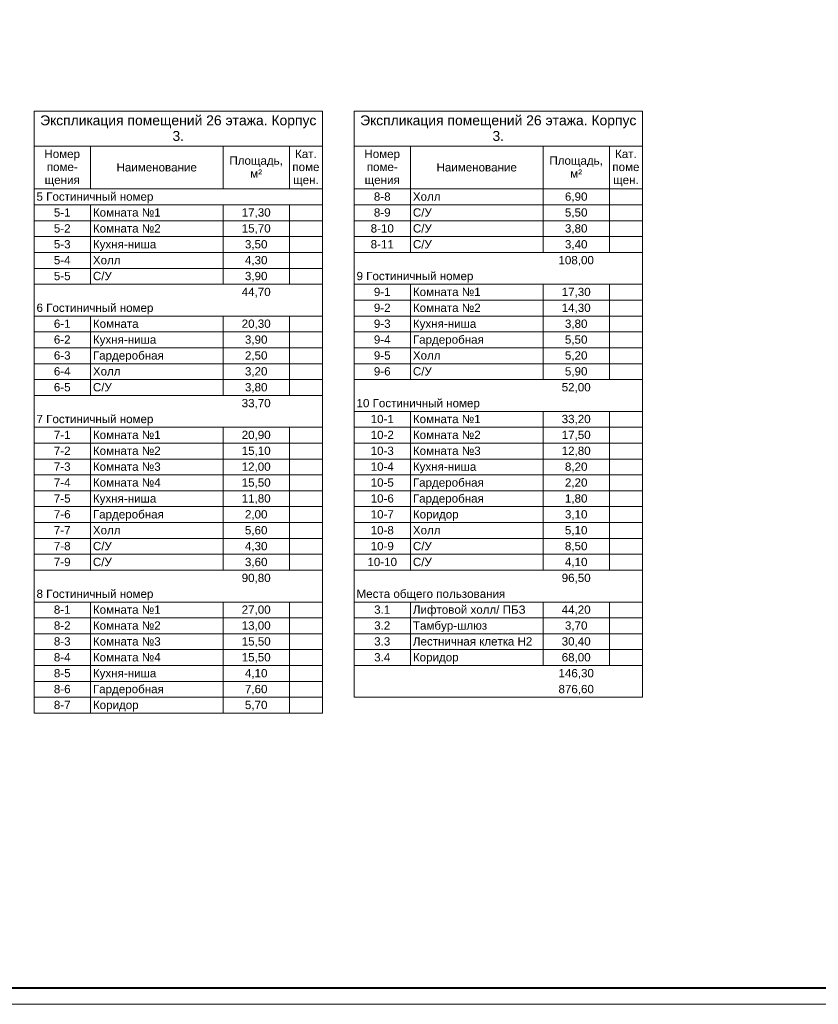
# Model space of a CAD drawing. Header units: millimetres. Extents: x -195178 to 1761886, y 140622 to 301105.
# Tile 119 of 131: x 1438498 to 1462586, y 182305 to 212005. Entities that reach past the tile are written whole.
import ezdxf

# ---------------------------------------------------------------- set-up
doc = ezdxf.new("R2010")
doc.units = ezdxf.units.MM
doc.layers.add('A-010-M_LINE-T', color=7, linetype='Continuous', lineweight=18)
doc.layers.add('Z-000-P_SCHED', color=7, linetype='Continuous', lineweight=20)
doc.layers.add('формат', color=250, linetype='Continuous')
doc.styles.add('Arial', font='arial.ttf', dxfattribs={"width": 0.9, "height": 700})
doc.styles.add('Arial_4', font='arial.ttf', dxfattribs={"height": 3})
doc.styles.add('Arial_5', font='arial.ttf', dxfattribs={"height": 2.5})

# ---------------------------------------------------------------- blocks, each defined once
blk = doc.blocks.new('*U57')
at = {"color": 0, "lineweight": 0}
blk.add_lwpolyline([(-841, 0), (0, 0), (0, 594), (-841, 594)], close=True, dxfattribs=at)
at = {"lineweight": 40}
blk.add_lwpolyline([(-821, 5), (-5, 5), (-5, 589), (-821, 589)], close=True, dxfattribs=at)
at = {"style": 'Arial', "width": 0.9, "flags": 8}
blk.add_attdef('FORMAT', (-36.87, 1.26), '', height=2.8, dxfattribs=at)

msp = doc.modelspace()

# ---------------------------------------------------------------- linework, layer by layer
at = {"layer": 'A-010-M_LINE-T'}
for p, q in [((1438931, 209245), (1438931, 208187)), ((1447631, 209245), (1438931, 209245)), ((1447631, 208187), (1447631, 209245)), ((1448583, 209245), (1448583, 208187)), ((1457283, 209245), (1448583, 209245)), ((1457283, 208187), (1457283, 209245)), ((1438931, 208187), (1438931, 191086)), ((1438931, 208187), (1447631, 208187)), ((1440631, 208187), (1440631, 206899)), ((1444631, 208187), (1444631, 206899)), ((1446631, 208187), (1446631, 206899)), ((1447631, 208187), (1447631, 191086)), ((1448583, 208187), (1448583, 191565)), ((1448583, 208187), (1457283, 208187)), ((1450283, 208187), (1450283, 206899)), ((1454283, 208187), (1454283, 206899)), ((1456283, 208187), (1456283, 206899)), ((1457283, 208187), (1457283, 191565)), ((1440631, 206899), (1438931, 206899)), ((1444631, 206899), (1440631, 206899)), ((1446631, 206899), (1444631, 206899)), ((1447631, 206899), (1446631, 206899)), ((1450283, 206899), (1448583, 206899)), ((1454283, 206899), (1450283, 206899)), ((1450283, 206899), (1450283, 206420)), ((1456283, 206899), (1454283, 206899)), ((1454283, 206899), (1454283, 206420)), ((1457283, 206899), (1456283, 206899)), ((1456283, 206899), (1456283, 206420)), ((1440631, 206420), (1438931, 206420)), ((1444631, 206420), (1440631, 206420)), ((1440631, 206420), (1440631, 205941)), ((1446631, 206420), (1444631, 206420)), ((1444631, 206420), (1444631, 205941)), ((1447631, 206420), (1446631, 206420)), ((1446631, 206420), (1446631, 205941)), ((1450283, 206420), (1448583, 206420)), ((1454283, 206420), (1450283, 206420)), ((1450283, 206420), (1450283, 205941)), ((1456283, 206420), (1454283, 206420)), ((1454283, 206420), (1454283, 205941)), ((1457283, 206420), (1456283, 206420)), ((1456283, 206420), (1456283, 205941)), ((1440631, 205941), (1438931, 205941)), ((1444631, 205941), (1440631, 205941)), ((1440631, 205941), (1440631, 205462)), ((1446631, 205941), (1444631, 205941)), ((1444631, 205941), (1444631, 205462)), ((1447631, 205941), (1446631, 205941)), ((1446631, 205941), (1446631, 205462)), ((1450283, 205941), (1448583, 205941)), ((1454283, 205941), (1450283, 205941)), ((1450283, 205941), (1450283, 205462)), ((1456283, 205941), (1454283, 205941)), ((1454283, 205941), (1454283, 205462)), ((1457283, 205941), (1456283, 205941)), ((1456283, 205941), (1456283, 205462)), ((1440631, 205462), (1438931, 205462)), ((1444631, 205462), (1440631, 205462)), ((1440631, 205462), (1440631, 204982)), ((1446631, 205462), (1444631, 205462)), ((1444631, 205462), (1444631, 204982)), ((1447631, 205462), (1446631, 205462)), ((1446631, 205462), (1446631, 204982)), ((1450283, 205462), (1448583, 205462)), ((1454283, 205462), (1450283, 205462)), ((1450283, 205462), (1450283, 204982)), ((1456283, 205462), (1454283, 205462)), ((1454283, 205462), (1454283, 204982)), ((1457283, 205462), (1456283, 205462)), ((1456283, 205462), (1456283, 204982)), ((1440631, 204982), (1438931, 204982)), ((1444631, 204982), (1440631, 204982)), ((1440631, 204982), (1440631, 204503)), ((1446631, 204982), (1444631, 204982)), ((1444631, 204982), (1444631, 204503)), ((1447631, 204982), (1446631, 204982)), ((1446631, 204982), (1446631, 204503)), ((1450283, 204982), (1448583, 204982)), ((1454283, 204982), (1450283, 204982)), ((1456283, 204982), (1454283, 204982)), ((1457283, 204982), (1456283, 204982)), ((1440631, 204503), (1438931, 204503)), ((1444631, 204503), (1440631, 204503)), ((1440631, 204503), (1440631, 204024)), ((1446631, 204503), (1444631, 204503)), ((1444631, 204503), (1444631, 204024)), ((1447631, 204503), (1446631, 204503)), ((1446631, 204503), (1446631, 204024)), ((1440631, 204024), (1438931, 204024)), ((1444631, 204024), (1440631, 204024)), ((1446631, 204024), (1444631, 204024)), ((1447631, 204024), (1446631, 204024)), ((1450283, 204024), (1448583, 204024)), ((1454283, 204024), (1450283, 204024)), ((1450283, 204024), (1450283, 203545)), ((1456283, 204024), (1454283, 204024)), ((1454283, 204024), (1454283, 203545)), ((1457283, 204024), (1456283, 204024)), ((1456283, 204024), (1456283, 203545)), ((1450283, 203545), (1448583, 203545)), ((1454283, 203545), (1450283, 203545)), ((1450283, 203545), (1450283, 203066)), ((1456283, 203545), (1454283, 203545)), ((1454283, 203545), (1454283, 203066)), ((1457283, 203545), (1456283, 203545)), ((1456283, 203545), (1456283, 203066)), ((1440631, 203066), (1438931, 203066)), ((1444631, 203066), (1440631, 203066)), ((1440631, 203066), (1440631, 202587)), ((1446631, 203066), (1444631, 203066)), ((1444631, 203066), (1444631, 202587)), ((1447631, 203066), (1446631, 203066)), ((1446631, 203066), (1446631, 202587)), ((1450283, 203066), (1448583, 203066)), ((1454283, 203066), (1450283, 203066)), ((1450283, 203066), (1450283, 202587)), ((1456283, 203066), (1454283, 203066)), ((1454283, 203066), (1454283, 202587)), ((1457283, 203066), (1456283, 203066)), ((1456283, 203066), (1456283, 202587)), ((1440631, 202587), (1438931, 202587)), ((1444631, 202587), (1440631, 202587)), ((1440631, 202587), (1440631, 202107)), ((1446631, 202587), (1444631, 202587)), ((1444631, 202587), (1444631, 202107)), ((1447631, 202587), (1446631, 202587)), ((1446631, 202587), (1446631, 202107)), ((1450283, 202587), (1448583, 202587)), ((1454283, 202587), (1450283, 202587)), ((1450283, 202587), (1450283, 202107)), ((1456283, 202587), (1454283, 202587)), ((1454283, 202587), (1454283, 202107)), ((1457283, 202587), (1456283, 202587)), ((1456283, 202587), (1456283, 202107)), ((1440631, 202107), (1438931, 202107)), ((1444631, 202107), (1440631, 202107)), ((1440631, 202107), (1440631, 201628)), ((1446631, 202107), (1444631, 202107)), ((1444631, 202107), (1444631, 201628)), ((1447631, 202107), (1446631, 202107)), ((1446631, 202107), (1446631, 201628)), ((1450283, 202107), (1448583, 202107)), ((1454283, 202107), (1450283, 202107)), ((1450283, 202107), (1450283, 201628)), ((1456283, 202107), (1454283, 202107)), ((1454283, 202107), (1454283, 201628)), ((1457283, 202107), (1456283, 202107)), ((1456283, 202107), (1456283, 201628)), ((1440631, 201628), (1438931, 201628)), ((1444631, 201628), (1440631, 201628)), ((1440631, 201628), (1440631, 201149)), ((1446631, 201628), (1444631, 201628)), ((1444631, 201628), (1444631, 201149)), ((1447631, 201628), (1446631, 201628)), ((1446631, 201628), (1446631, 201149)), ((1450283, 201628), (1448583, 201628)), ((1454283, 201628), (1450283, 201628)), ((1450283, 201628), (1450283, 201149)), ((1456283, 201628), (1454283, 201628)), ((1454283, 201628), (1454283, 201149)), ((1457283, 201628), (1456283, 201628)), ((1456283, 201628), (1456283, 201149)), ((1440631, 201149), (1438931, 201149)), ((1444631, 201149), (1440631, 201149)), ((1440631, 201149), (1440631, 200670)), ((1446631, 201149), (1444631, 201149)), ((1444631, 201149), (1444631, 200670)), ((1447631, 201149), (1446631, 201149)), ((1446631, 201149), (1446631, 200670)), ((1450283, 201149), (1448583, 201149)), ((1454283, 201149), (1450283, 201149)), ((1456283, 201149), (1454283, 201149)), ((1457283, 201149), (1456283, 201149)), ((1440631, 200670), (1438931, 200670)), ((1444631, 200670), (1440631, 200670)), ((1446631, 200670), (1444631, 200670)), ((1447631, 200670), (1446631, 200670)), ((1450283, 200191), (1448583, 200191)), ((1454283, 200191), (1450283, 200191)), ((1450283, 200191), (1450283, 199711)), ((1456283, 200191), (1454283, 200191)), ((1454283, 200191), (1454283, 199711)), ((1457283, 200191), (1456283, 200191)), ((1456283, 200191), (1456283, 199711)), ((1440631, 199711), (1438931, 199711)), ((1444631, 199711), (1440631, 199711)), ((1440631, 199711), (1440631, 199232)), ((1446631, 199711), (1444631, 199711)), ((1444631, 199711), (1444631, 199232)), ((1447631, 199711), (1446631, 199711)), ((1446631, 199711), (1446631, 199232)), ((1450283, 199711), (1448583, 199711)), ((1454283, 199711), (1450283, 199711)), ((1450283, 199711), (1450283, 199232)), ((1456283, 199711), (1454283, 199711)), ((1454283, 199711), (1454283, 199232)), ((1457283, 199711), (1456283, 199711)), ((1456283, 199711), (1456283, 199232)), ((1440631, 199232), (1438931, 199232)), ((1444631, 199232), (1440631, 199232)), ((1440631, 199232), (1440631, 198753)), ((1446631, 199232), (1444631, 199232)), ((1444631, 199232), (1444631, 198753)), ((1447631, 199232), (1446631, 199232)), ((1446631, 199232), (1446631, 198753)), ((1450283, 199232), (1448583, 199232)), ((1454283, 199232), (1450283, 199232)), ((1450283, 199232), (1450283, 198753)), ((1456283, 199232), (1454283, 199232)), ((1454283, 199232), (1454283, 198753)), ((1457283, 199232), (1456283, 199232)), ((1456283, 199232), (1456283, 198753)), ((1440631, 198753), (1438931, 198753)), ((1444631, 198753), (1440631, 198753)), ((1440631, 198753), (1440631, 198274)), ((1446631, 198753), (1444631, 198753)), ((1444631, 198753), (1444631, 198274)), ((1447631, 198753), (1446631, 198753)), ((1446631, 198753), (1446631, 198274)), ((1450283, 198753), (1448583, 198753)), ((1454283, 198753), (1450283, 198753)), ((1450283, 198753), (1450283, 198274)), ((1456283, 198753), (1454283, 198753)), ((1454283, 198753), (1454283, 198274)), ((1457283, 198753), (1456283, 198753)), ((1456283, 198753), (1456283, 198274)), ((1440631, 198274), (1438931, 198274)), ((1444631, 198274), (1440631, 198274)), ((1440631, 198274), (1440631, 197795)), ((1446631, 198274), (1444631, 198274)), ((1444631, 198274), (1444631, 197795)), ((1447631, 198274), (1446631, 198274)), ((1446631, 198274), (1446631, 197795)), ((1450283, 198274), (1448583, 198274)), ((1454283, 198274), (1450283, 198274)), ((1450283, 198274), (1450283, 197795)), ((1456283, 198274), (1454283, 198274)), ((1454283, 198274), (1454283, 197795)), ((1457283, 198274), (1456283, 198274)), ((1456283, 198274), (1456283, 197795)), ((1440631, 197795), (1438931, 197795)), ((1444631, 197795), (1440631, 197795)), ((1440631, 197795), (1440631, 197316)), ((1446631, 197795), (1444631, 197795)), ((1444631, 197795), (1444631, 197316)), ((1447631, 197795), (1446631, 197795)), ((1446631, 197795), (1446631, 197316)), ((1450283, 197795), (1448583, 197795)), ((1454283, 197795), (1450283, 197795)), ((1450283, 197795), (1450283, 197316)), ((1456283, 197795), (1454283, 197795)), ((1454283, 197795), (1454283, 197316)), ((1457283, 197795), (1456283, 197795)), ((1456283, 197795), (1456283, 197316)), ((1440631, 197316), (1438931, 197316)), ((1444631, 197316), (1440631, 197316)), ((1440631, 197316), (1440631, 196836)), ((1446631, 197316), (1444631, 197316)), ((1444631, 197316), (1444631, 196836)), ((1447631, 197316), (1446631, 197316)), ((1446631, 197316), (1446631, 196836)), ((1450283, 197316), (1448583, 197316)), ((1454283, 197316), (1450283, 197316)), ((1450283, 197316), (1450283, 196836)), ((1456283, 197316), (1454283, 197316)), ((1454283, 197316), (1454283, 196836)), ((1457283, 197316), (1456283, 197316)), ((1456283, 197316), (1456283, 196836)), ((1440631, 196836), (1438931, 196836)), ((1444631, 196836), (1440631, 196836)), ((1440631, 196836), (1440631, 196357)), ((1446631, 196836), (1444631, 196836)), ((1444631, 196836), (1444631, 196357)), ((1447631, 196836), (1446631, 196836)), ((1446631, 196836), (1446631, 196357)), ((1450283, 196836), (1448583, 196836)), ((1454283, 196836), (1450283, 196836)), ((1450283, 196836), (1450283, 196357)), ((1456283, 196836), (1454283, 196836)), ((1454283, 196836), (1454283, 196357)), ((1457283, 196836), (1456283, 196836)), ((1456283, 196836), (1456283, 196357)), ((1440631, 196357), (1438931, 196357)), ((1444631, 196357), (1440631, 196357)), ((1440631, 196357), (1440631, 195878)), ((1446631, 196357), (1444631, 196357)), ((1444631, 196357), (1444631, 195878)), ((1447631, 196357), (1446631, 196357)), ((1446631, 196357), (1446631, 195878)), ((1450283, 196357), (1448583, 196357)), ((1454283, 196357), (1450283, 196357)), ((1450283, 196357), (1450283, 195878)), ((1456283, 196357), (1454283, 196357)), ((1454283, 196357), (1454283, 195878)), ((1457283, 196357), (1456283, 196357)), ((1456283, 196357), (1456283, 195878)), ((1440631, 195878), (1438931, 195878)), ((1444631, 195878), (1440631, 195878)), ((1440631, 195878), (1440631, 195399)), ((1446631, 195878), (1444631, 195878)), ((1444631, 195878), (1444631, 195399)), ((1447631, 195878), (1446631, 195878)), ((1446631, 195878), (1446631, 195399)), ((1450283, 195878), (1448583, 195878)), ((1454283, 195878), (1450283, 195878)), ((1450283, 195878), (1450283, 195399)), ((1456283, 195878), (1454283, 195878)), ((1454283, 195878), (1454283, 195399)), ((1457283, 195878), (1456283, 195878)), ((1456283, 195878), (1456283, 195399)), ((1440631, 195399), (1438931, 195399)), ((1444631, 195399), (1440631, 195399)), ((1446631, 195399), (1444631, 195399)), ((1447631, 195399), (1446631, 195399)), ((1450283, 195399), (1448583, 195399)), ((1454283, 195399), (1450283, 195399)), ((1456283, 195399), (1454283, 195399)), ((1457283, 195399), (1456283, 195399)), ((1440631, 194440), (1438931, 194440)), ((1444631, 194440), (1440631, 194440)), ((1440631, 194440), (1440631, 193961)), ((1446631, 194440), (1444631, 194440)), ((1444631, 194440), (1444631, 193961)), ((1447631, 194440), (1446631, 194440)), ((1446631, 194440), (1446631, 193961)), ((1450283, 194440), (1448583, 194440)), ((1454283, 194440), (1450283, 194440)), ((1450283, 194440), (1450283, 193961)), ((1456283, 194440), (1454283, 194440)), ((1454283, 194440), (1454283, 193961)), ((1457283, 194440), (1456283, 194440)), ((1456283, 194440), (1456283, 193961)), ((1440631, 193961), (1438931, 193961)), ((1444631, 193961), (1440631, 193961)), ((1440631, 193961), (1440631, 193482)), ((1446631, 193961), (1444631, 193961)), ((1444631, 193961), (1444631, 193482)), ((1447631, 193961), (1446631, 193961)), ((1446631, 193961), (1446631, 193482)), ((1450283, 193961), (1448583, 193961)), ((1454283, 193961), (1450283, 193961)), ((1450283, 193961), (1450283, 193482)), ((1456283, 193961), (1454283, 193961)), ((1454283, 193961), (1454283, 193482)), ((1457283, 193961), (1456283, 193961)), ((1456283, 193961), (1456283, 193482)), ((1440631, 193482), (1438931, 193482)), ((1444631, 193482), (1440631, 193482)), ((1440631, 193482), (1440631, 193003)), ((1446631, 193482), (1444631, 193482)), ((1444631, 193482), (1444631, 193003)), ((1447631, 193482), (1446631, 193482)), ((1446631, 193482), (1446631, 193003)), ((1450283, 193482), (1448583, 193482)), ((1454283, 193482), (1450283, 193482)), ((1450283, 193482), (1450283, 193003)), ((1456283, 193482), (1454283, 193482)), ((1454283, 193482), (1454283, 193003)), ((1457283, 193482), (1456283, 193482)), ((1456283, 193482), (1456283, 193003)), ((1440631, 193003), (1438931, 193003)), ((1444631, 193003), (1440631, 193003)), ((1440631, 193003), (1440631, 192524)), ((1446631, 193003), (1444631, 193003)), ((1444631, 193003), (1444631, 192524)), ((1447631, 193003), (1446631, 193003)), ((1446631, 193003), (1446631, 192524)), ((1450283, 193003), (1448583, 193003)), ((1454283, 193003), (1450283, 193003)), ((1450283, 193003), (1450283, 192524)), ((1456283, 193003), (1454283, 193003)), ((1454283, 193003), (1454283, 192524)), ((1457283, 193003), (1456283, 193003)), ((1456283, 193003), (1456283, 192524)), ((1440631, 192524), (1438931, 192524)), ((1444631, 192524), (1440631, 192524)), ((1440631, 192524), (1440631, 192045)), ((1446631, 192524), (1444631, 192524)), ((1444631, 192524), (1444631, 192045)), ((1447631, 192524), (1446631, 192524)), ((1446631, 192524), (1446631, 192045)), ((1450283, 192524), (1448583, 192524)), ((1454283, 192524), (1450283, 192524)), ((1456283, 192524), (1454283, 192524)), ((1457283, 192524), (1456283, 192524)), ((1440631, 192045), (1438931, 192045)), ((1444631, 192045), (1440631, 192045)), ((1440631, 192045), (1440631, 191565)), ((1446631, 192045), (1444631, 192045)), ((1444631, 192045), (1444631, 191565)), ((1447631, 192045), (1446631, 192045)), ((1446631, 192045), (1446631, 191565)), ((1440631, 191565), (1438931, 191565)), ((1444631, 191565), (1440631, 191565)), ((1440631, 191565), (1440631, 191086)), ((1446631, 191565), (1444631, 191565)), ((1444631, 191565), (1444631, 191086)), ((1447631, 191565), (1446631, 191565)), ((1446631, 191565), (1446631, 191086)), ((1457283, 191565), (1448583, 191565)), ((1447631, 191086), (1438931, 191086))]:
    msp.add_line(p, q, dxfattribs=at)

# ---------------------------------------------------------------- block references
at = {"layer": 'формат', "xscale": 100, "yscale": 100, "zscale": 100}
msp.add_blockref('*U57', (1503402, 182305), dxfattribs=at)

# ---------------------------------------------------------------- texts
at = {"layer": 'Z-000-P_SCHED', "line_spacing_factor": 0.941778}
for s, insert, char_height, width, attachment_point, style in [('Экспликация помещений 26 этажа. Корпус\\P3.', (1443281, 209119), 300, 9945.56, 2, 'Arial_4'), ('Экспликация помещений 26 этажа. Корпус\\P3.', (1452933, 209119), 300, 9945.56, 2, 'Arial_4'), ('Номер\\Pпоме-\\Pщения', (1439781, 208081), 250, 1285.52, 2, 'Arial_5'), ('Кат.\\Pпоме\\Pщен.', (1447131, 208081), 250, 979.44, 2, 'Arial_5'), ('Номер\\Pпоме-\\Pщения', (1449433, 208081), 250, 1285.52, 2, 'Arial_5'), ('Кат.\\Pпоме\\Pщен.', (1456783, 208081), 250, 979.44, 2, 'Arial_5'), ('Наименование', (1442631, 207677), 250, 2895.47, 2, 'Arial_5'), ('Площадь,\\Pм\\fArial|b0|i0|c238|p34|;²', (1445631, 207879), 250, 1925.21, 2, 'Arial_5'), ('Наименование', (1452283, 207677), 250, 2895.47, 2, 'Arial_5'), ('Площадь,\\Pм\\fArial|b0|i0|c238|p34|;²', (1455283, 207879), 250, 1925.21, 2, 'Arial_5'), ('5 Гостиничный номер', (1439006, 206794), 250, 4211.6, 1, 'Arial_5'), ('8-8', (1449433, 206794), 250, 602.97, 2, 'Arial_5'), ('Холл', (1450358, 206794), 250, 994.74, 1, 'Arial_5'), ('6,90', (1455283, 206794), 250, 814.16, 2, 'Arial_5'), ('5-1', (1439781, 206315), 250, 602.97, 2, 'Arial_5'), ('Комната №1', (1440706, 206315), 250, 2442.48, 1, 'Arial_5'), ('17,30', (1445631, 206315), 250, 1046.78, 2, 'Arial_5'), ('8-9', (1449433, 206315), 250, 602.97, 2, 'Arial_5'), ('С/У', (1450358, 206315), 250, 679.49, 1, 'Arial_5'), ('5,50', (1455283, 206315), 250, 814.16, 2, 'Arial_5'), ('5-2', (1439781, 205835), 250, 602.97, 2, 'Arial_5'), ('Комната №2', (1440706, 205835), 250, 2442.48, 1, 'Arial_5'), ('15,70', (1445631, 205835), 250, 1046.78, 2, 'Arial_5'), ('8-10', (1449433, 205835), 250, 835.59, 2, 'Arial_5'), ('С/У', (1450358, 205835), 250, 679.49, 1, 'Arial_5'), ('3,80', (1455283, 205835), 250, 814.16, 2, 'Arial_5'), ('5-3', (1439781, 205356), 250, 602.97, 2, 'Arial_5'), ('Кухня-ниша', (1440706, 205356), 250, 2271.08, 1, 'Arial_5'), ('3,50', (1445631, 205356), 250, 814.16, 2, 'Arial_5'), ('8-11', (1449433, 205356), 250, 835.59, 2, 'Arial_5'), ('С/У', (1450358, 205356), 250, 679.49, 1, 'Arial_5'), ('3,40', (1455283, 205356), 250, 814.16, 2, 'Arial_5'), ('5-4', (1439781, 204877), 250, 602.97, 2, 'Arial_5'), ('Холл', (1440706, 204877), 250, 994.74, 1, 'Arial_5'), ('4,30', (1445631, 204877), 250, 814.16, 2, 'Arial_5'), ('108,00', (1455283, 204877), 250, 1279.39, 2, 'Arial_5'), ('5-5', (1439781, 204398), 250, 602.97, 2, 'Arial_5'), ('С/У', (1440706, 204398), 250, 679.49, 1, 'Arial_5'), ('3,90', (1445631, 204398), 250, 814.16, 2, 'Arial_5'), ('9 Гостиничный номер', (1448658, 204398), 250, 4211.6, 1, 'Arial_5'), ('44,70', (1445631, 203919), 250, 1046.78, 2, 'Arial_5'), ('9-1', (1449433, 203919), 250, 602.97, 2, 'Arial_5'), ('Комната №1', (1450358, 203919), 250, 2442.48, 1, 'Arial_5'), ('17,30', (1455283, 203919), 250, 1046.78, 2, 'Arial_5'), ('6 Гостиничный номер', (1439006, 203440), 250, 4211.6, 1, 'Arial_5'), ('9-2', (1449433, 203440), 250, 602.97, 2, 'Arial_5'), ('Комната №2', (1450358, 203440), 250, 2442.48, 1, 'Arial_5'), ('14,30', (1455283, 203440), 250, 1046.78, 2, 'Arial_5'), ('6-1', (1439781, 202960), 250, 602.97, 2, 'Arial_5'), ('Комната', (1440706, 202960), 250, 1646.69, 1, 'Arial_5'), ('20,30', (1445631, 202960), 250, 1046.78, 2, 'Arial_5'), ('9-3', (1449433, 202960), 250, 602.97, 2, 'Arial_5'), ('Кухня-ниша', (1450358, 202960), 250, 2271.08, 1, 'Arial_5'), ('3,80', (1455283, 202960), 250, 814.16, 2, 'Arial_5'), ('6-2', (1439781, 202481), 250, 602.97, 2, 'Arial_5'), ('Кухня-ниша', (1440706, 202481), 250, 2271.08, 1, 'Arial_5'), ('3,90', (1445631, 202481), 250, 814.16, 2, 'Arial_5'), ('9-4', (1449433, 202481), 250, 602.97, 2, 'Arial_5'), ('Гардеробная', (1450358, 202481), 250, 2558.79, 1, 'Arial_5'), ('5,50', (1455283, 202481), 250, 814.16, 2, 'Arial_5'), ('6-3', (1439781, 202002), 250, 602.97, 2, 'Arial_5'), ('Гардеробная', (1440706, 202002), 250, 2558.79, 1, 'Arial_5'), ('2,50', (1445631, 202002), 250, 814.16, 2, 'Arial_5'), ('9-5', (1449433, 202002), 250, 602.97, 2, 'Arial_5'), ('Холл', (1450358, 202002), 250, 994.74, 1, 'Arial_5'), ('5,20', (1455283, 202002), 250, 814.16, 2, 'Arial_5'), ('6-4', (1439781, 201523), 250, 602.97, 2, 'Arial_5'), ('Холл', (1440706, 201523), 250, 994.74, 1, 'Arial_5'), ('3,20', (1445631, 201523), 250, 814.16, 2, 'Arial_5'), ('9-6', (1449433, 201523), 250, 602.97, 2, 'Arial_5'), ('С/У', (1450358, 201523), 250, 679.49, 1, 'Arial_5'), ('5,90', (1455283, 201523), 250, 814.16, 2, 'Arial_5'), ('6-5', (1439781, 201044), 250, 602.97, 2, 'Arial_5'), ('С/У', (1440706, 201044), 250, 679.49, 1, 'Arial_5'), ('3,80', (1445631, 201044), 250, 814.16, 2, 'Arial_5'), ('52,00', (1455283, 201044), 250, 1046.78, 2, 'Arial_5'), ('33,70', (1445631, 200564), 250, 1046.78, 2, 'Arial_5'), ('10 Гостиничный номер', (1448658, 200564), 250, 4444.21, 1, 'Arial_5'), ('7 Гостиничный номер', (1439006, 200085), 250, 4211.6, 1, 'Arial_5'), ('10-1', (1449433, 200085), 250, 835.59, 2, 'Arial_5'), ('Комната №1', (1450358, 200085), 250, 2442.48, 1, 'Arial_5'), ('33,20', (1455283, 200085), 250, 1046.78, 2, 'Arial_5'), ('7-1', (1439781, 199606), 250, 602.97, 2, 'Arial_5'), ('Комната №1', (1440706, 199606), 250, 2442.48, 1, 'Arial_5'), ('20,90', (1445631, 199606), 250, 1046.78, 2, 'Arial_5'), ('10-2', (1449433, 199606), 250, 835.59, 2, 'Arial_5'), ('Комната №2', (1450358, 199606), 250, 2442.48, 1, 'Arial_5'), ('17,50', (1455283, 199606), 250, 1046.78, 2, 'Arial_5'), ('7-2', (1439781, 199127), 250, 602.97, 2, 'Arial_5'), ('Комната №2', (1440706, 199127), 250, 2442.48, 1, 'Arial_5'), ('15,10', (1445631, 199127), 250, 1046.78, 2, 'Arial_5'), ('10-3', (1449433, 199127), 250, 835.59, 2, 'Arial_5'), ('Комната №3', (1450358, 199127), 250, 2442.48, 1, 'Arial_5'), ('12,80', (1455283, 199127), 250, 1046.78, 2, 'Arial_5'), ('7-3', (1439781, 198648), 250, 602.97, 2, 'Arial_5'), ('Комната №3', (1440706, 198648), 250, 2442.48, 1, 'Arial_5'), ('12,00', (1445631, 198648), 250, 1046.78, 2, 'Arial_5'), ('10-4', (1449433, 198648), 250, 835.59, 2, 'Arial_5'), ('Кухня-ниша', (1450358, 198648), 250, 2271.08, 1, 'Arial_5'), ('8,20', (1455283, 198648), 250, 814.16, 2, 'Arial_5'), ('7-4', (1439781, 198169), 250, 602.97, 2, 'Arial_5'), ('Комната №4', (1440706, 198169), 250, 2442.48, 1, 'Arial_5'), ('15,50', (1445631, 198169), 250, 1046.78, 2, 'Arial_5'), ('10-5', (1449433, 198169), 250, 835.59, 2, 'Arial_5'), ('Гардеробная', (1450358, 198169), 250, 2558.79, 1, 'Arial_5'), ('2,20', (1455283, 198169), 250, 814.16, 2, 'Arial_5'), ('7-5', (1439781, 197689), 250, 602.97, 2, 'Arial_5'), ('Кухня-ниша', (1440706, 197689), 250, 2271.08, 1, 'Arial_5'), ('11,80', (1445631, 197689), 250, 1046.78, 2, 'Arial_5'), ('10-6', (1449433, 197689), 250, 835.59, 2, 'Arial_5'), ('Гардеробная', (1450358, 197689), 250, 2558.79, 1, 'Arial_5'), ('1,80', (1455283, 197689), 250, 814.16, 2, 'Arial_5'), ('7-6', (1439781, 197210), 250, 602.97, 2, 'Arial_5'), ('Гардеробная', (1440706, 197210), 250, 2558.79, 1, 'Arial_5'), ('2,00', (1445631, 197210), 250, 814.16, 2, 'Arial_5'), ('10-7', (1449433, 197210), 250, 835.59, 2, 'Arial_5'), ('Коридор', (1450358, 197210), 250, 1646.69, 1, 'Arial_5'), ('3,10', (1455283, 197210), 250, 814.16, 2, 'Arial_5'), ('7-7', (1439781, 196731), 250, 602.97, 2, 'Arial_5'), ('Холл', (1440706, 196731), 250, 994.74, 1, 'Arial_5'), ('5,60', (1445631, 196731), 250, 814.16, 2, 'Arial_5'), ('10-8', (1449433, 196731), 250, 835.59, 2, 'Arial_5'), ('Холл', (1450358, 196731), 250, 994.74, 1, 'Arial_5'), ('5,10', (1455283, 196731), 250, 814.16, 2, 'Arial_5'), ('7-8', (1439781, 196252), 250, 602.97, 2, 'Arial_5'), ('С/У', (1440706, 196252), 250, 679.49, 1, 'Arial_5'), ('4,30', (1445631, 196252), 250, 814.16, 2, 'Arial_5'), ('10-9', (1449433, 196252), 250, 835.59, 2, 'Arial_5'), ('С/У', (1450358, 196252), 250, 679.49, 1, 'Arial_5'), ('8,50', (1455283, 196252), 250, 814.16, 2, 'Arial_5'), ('7-9', (1439781, 195773), 250, 602.97, 2, 'Arial_5'), ('С/У', (1440706, 195773), 250, 679.49, 1, 'Arial_5'), ('3,60', (1445631, 195773), 250, 814.16, 2, 'Arial_5'), ('10-10', (1449433, 195773), 250, 1068.2, 2, 'Arial_5'), ('С/У', (1450358, 195773), 250, 679.49, 1, 'Arial_5'), ('4,10', (1455283, 195773), 250, 814.16, 2, 'Arial_5'), ('90,80', (1445631, 195293), 250, 1046.78, 2, 'Arial_5'), ('96,50', (1455283, 195293), 250, 1046.78, 2, 'Arial_5'), ('8 Гостиничный номер', (1439006, 194814), 250, 4211.6, 1, 'Arial_5'), ('Места общего пользования', (1448658, 194814), 250, 5356.32, 1, 'Arial_5'), ('8-1', (1439781, 194335), 250, 602.97, 2, 'Arial_5'), ('Комната №1', (1440706, 194335), 250, 2442.48, 1, 'Arial_5'), ('27,00', (1445631, 194335), 250, 1046.78, 2, 'Arial_5'), ('3.1', (1449433, 194335), 250, 581.54, 2, 'Arial_5'), ('Лифтовой холл/ ПБЗ', (1450358, 194335), 250, 4052.44, 1, 'Arial_5'), ('44,20', (1455283, 194335), 250, 1046.78, 2, 'Arial_5'), ('8-2', (1439781, 193856), 250, 602.97, 2, 'Arial_5'), ('Комната №2', (1440706, 193856), 250, 2442.48, 1, 'Arial_5'), ('13,00', (1445631, 193856), 250, 1046.78, 2, 'Arial_5'), ('3.2', (1449433, 193856), 250, 581.54, 2, 'Arial_5'), ('Тамбур-шлюз', (1450358, 193856), 250, 2659.79, 1, 'Arial_5'), ('3,70', (1455283, 193856), 250, 814.16, 2, 'Arial_5'), ('8-3', (1439781, 193377), 250, 602.97, 2, 'Arial_5'), ('Комната №3', (1440706, 193377), 250, 2442.48, 1, 'Arial_5'), ('15,50', (1445631, 193377), 250, 1046.78, 2, 'Arial_5'), ('3.3', (1449433, 193377), 250, 581.54, 2, 'Arial_5'), ('Лестничная клетка Н2', (1450358, 193377), 250, 4300.36, 1, 'Arial_5'), ('30,40', (1455283, 193377), 250, 1046.78, 2, 'Arial_5'), ('8-4', (1439781, 192898), 250, 602.97, 2, 'Arial_5'), ('Комната №4', (1440706, 192898), 250, 2442.48, 1, 'Arial_5'), ('15,50', (1445631, 192898), 250, 1046.78, 2, 'Arial_5'), ('3.4', (1449433, 192898), 250, 581.54, 2, 'Arial_5'), ('Коридор', (1450358, 192898), 250, 1646.69, 1, 'Arial_5'), ('68,00', (1455283, 192898), 250, 1046.78, 2, 'Arial_5'), ('8-5', (1439781, 192418), 250, 602.97, 2, 'Arial_5'), ('Кухня-ниша', (1440706, 192418), 250, 2271.08, 1, 'Arial_5'), ('4,10', (1445631, 192418), 250, 814.16, 2, 'Arial_5'), ('146,30', (1455283, 192418), 250, 1279.39, 2, 'Arial_5'), ('8-6', (1439781, 191939), 250, 602.97, 2, 'Arial_5'), ('Гардеробная', (1440706, 191939), 250, 2558.79, 1, 'Arial_5'), ('7,60', (1445631, 191939), 250, 814.16, 2, 'Arial_5'), ('876,60', (1455283, 191939), 250, 1279.39, 2, 'Arial_5'), ('8-7', (1439781, 191460), 250, 602.97, 2, 'Arial_5'), ('Коридор', (1440706, 191460), 250, 1646.69, 1, 'Arial_5'), ('5,70', (1445631, 191460), 250, 814.16, 2, 'Arial_5')]:
    msp.add_mtext(s, dxfattribs=dict(at, insert=insert, char_height=char_height, width=width, attachment_point=attachment_point, style=style))

doc.saveas('drawing.dxf')
